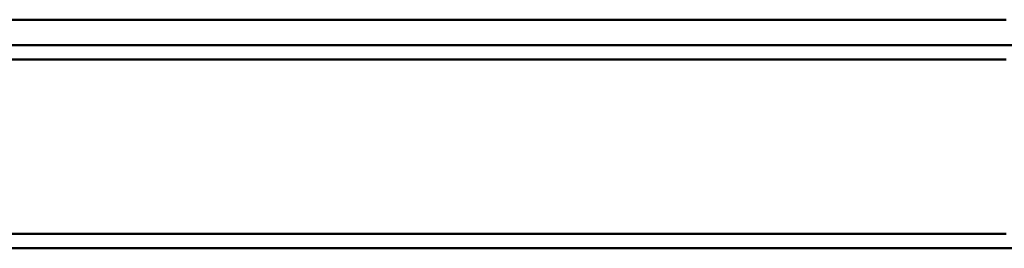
# Paper-space layout 'Layout1' of a CAD drawing. Extents: x -2 to 1033, y -36 to 596.
# Tile 18 of 256: x 138.89 to 162.17, y 217.19 to 222.59. Entities that reach past the tile are written whole.
import ezdxf

# ---------------------------------------------------------------- set-up
doc = ezdxf.new("R2010")
doc.units = 0
doc.linetypes.add('ACAD_ISO04W100', pattern=[30.5, 24, -3, 0.5, -3])
doc.layers.add('SS_JEŘÁBOVÁ DRÁHA', color=11, linetype='CONTINUOUS', lineweight=50)

psp = doc.layouts.get("Layout1")

# ---------------------------------------------------------------- linework, layer by layer
at = {"layer": 'SS_JEŘÁBOVÁ DRÁHA', "color": 1, "linetype": 'Continuous', "ltscale": 0.25}
for p, q in [((162.2145, 222.593), (52.0145, 222.593)), ((162.2145, 221.993), (52.0145, 221.993)), ((52.1145, 221.653), (162.2145, 221.653)), ((52.0145, 217.533), (162.2145, 217.533)), ((162.2145, 217.193), (52.0145, 217.193))]:
    psp.add_line(p, q, dxfattribs=at)
at = {"layer": 'SS_JEŘÁBOVÁ DRÁHA', "color": 7, "linetype": 'ACAD_ISO04W100', "ltscale": 0.25}
for p, q in [((167.8145, 221.993), (50.0145, 221.993)), ((164.7145, 217.193), (47.6145, 217.193))]:
    psp.add_line(p, q, dxfattribs=at)

doc.saveas('drawing.dxf')
